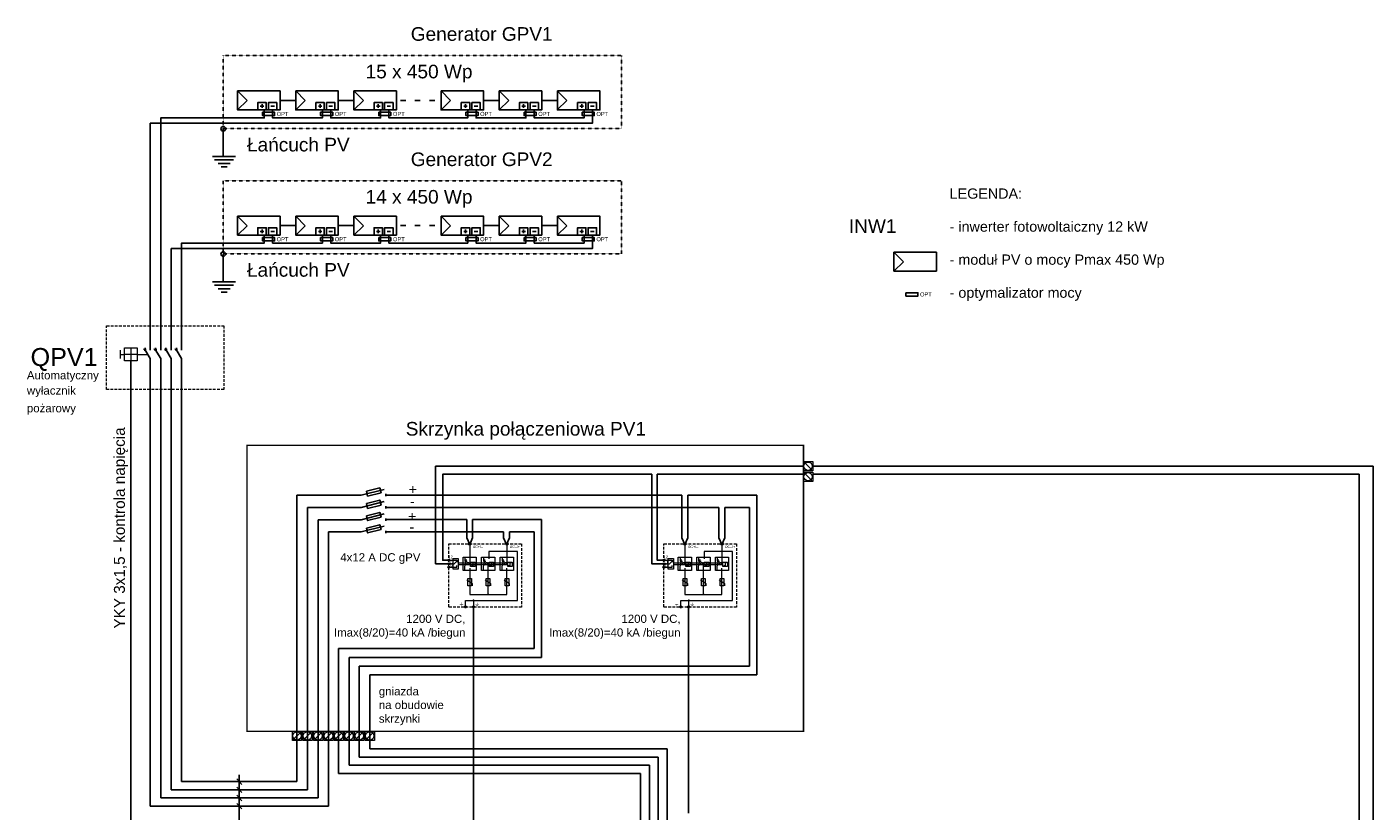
# Model space of a CAD drawing. Header units: millimetres. Extents: x -94648 to 68781, y -29623 to 11990.
# Tile 99 of 181: x -28950 to -26488, y -6413 to -4978. Entities that reach past the tile are written whole.
import ezdxf
from ezdxf.enums import TextEntityAlignment as Align

# ---------------------------------------------------------------- set-up
doc = ezdxf.new("R2010")
doc.units = ezdxf.units.MM
for name, pattern in [('DASHED', [19.05, 12.7, -6.35]), ('DASHED2', [0.375, 0.25, -0.125]), ('STITCH', [0.145, 0.0725, -0.0725])]:
    doc.linetypes.add(name, pattern=pattern)
for name, color, linetype, lineweight in [('cienkie', 3, 'Continuous', 20), ('ROZDZIELNICA', 252, 'Continuous', 15), ('ZASILANIE', 1, 'Continuous', 35)]:
    doc.layers.add(name, color=color, linetype=linetype, lineweight=lineweight)
doc.layers.add('GRUBE', color=1, linetype='Continuous')
doc.layers.add('schematy', color=7, linetype='Continuous')
doc.styles.add('Arial$001', font='arial.ttf', dxfattribs={"height": 1.8})
doc.styles.get("Standard").update_dxf_attribs({"font": 'arial.ttf'})

# ---------------------------------------------------------------- blocks, each defined once
blk = doc.blocks.new('DEHN_DC')
h = blk.add_hatch(color=256)
edge = h.paths.add_edge_path()
edge.add_spline(control_points=[(36.3, 115.3), (36.3, 114.3), (37.2, 113.4), (38.2, 113.4), (38.2, 113.4), (39.2, 113.4), (40.1, 114.3), (40.1, 115.3), (40.1, 115.3), (40.1, 116.3), (39.2, 117.2), (38.2, 117.2), (38.2, 117.2), (37.2, 117.2), (36.3, 116.3), (36.3, 115.3)], knot_values=[0, 0, 0, 0, 0.0625, 0.0625, 0.0625, 0.0625, 0.125, 0.125, 0.125, 0.125, 0.1875, 0.1875, 0.1875, 0.1875, 1, 1, 1, 1], degree=3, periodic=0)
h = blk.add_hatch(color=256)
edge = h.paths.add_edge_path()
edge.add_spline(control_points=[(104.3, 115.3), (104.3, 114.2), (105.2, 113.4), (106.1, 113.4), (106.1, 113.4), (107.2, 113.4), (108, 114.2), (108, 115.3), (108, 115.3), (108, 116.3), (107.2, 117.1), (106.1, 117.1), (106.1, 117.1), (105.2, 117.1), (104.3, 116.3), (104.3, 115.3)], knot_values=[0, 0, 0, 0, 0.0625, 0.0625, 0.0625, 0.0625, 0.125, 0.125, 0.125, 0.125, 0.1875, 0.1875, 0.1875, 0.1875, 1, 1, 1, 1], degree=3, periodic=0)
h = blk.add_hatch(color=256)
edge = h.paths.add_edge_path()
edge.add_spline(control_points=[(-1.8, 85.5), (-1.8, 84.5), (-1, 83.6), (0.1, 83.6), (0.1, 83.6), (1.1, 83.6), (1.9, 84.5), (1.9, 85.5), (1.9, 85.5), (1.9, 86.5), (1.1, 87.4), (0.1, 87.4), (0.1, 87.4), (-1, 87.4), (-1.8, 86.5), (-1.8, 85.5)], knot_values=[0, 0, 0, 0, 0.0625, 0.0625, 0.0625, 0.0625, 0.125, 0.125, 0.125, 0.125, 0.1875, 0.1875, 0.1875, 0.1875, 1, 1, 1, 1], degree=3, periodic=0)
h = blk.add_hatch(color=256)
edge = h.paths.add_edge_path()
edge.add_spline(control_points=[(-1.8, 79.1), (-1.8, 78.1), (-1, 77.2), (0.1, 77.2), (0.1, 77.2), (1.1, 77.2), (1.9, 78.1), (1.9, 79.1), (1.9, 79.1), (1.9, 80.1), (1.1, 81), (0.1, 81), (0.1, 81), (-1, 81), (-1.8, 80.1), (-1.8, 79.1)], knot_values=[0, 0, 0, 0, 0.0625, 0.0625, 0.0625, 0.0625, 0.125, 0.125, 0.125, 0.125, 0.1875, 0.1875, 0.1875, 0.1875, 1, 1, 1, 1], degree=3, periodic=0)
h = blk.add_hatch(color=256)
edge = h.paths.add_edge_path()
edge.add_spline(control_points=[(-1.8, 72.8), (-1.8, 71.7), (-1, 70.9), (0.1, 70.9), (0.1, 70.9), (1.1, 70.9), (1.9, 71.7), (1.9, 72.8), (1.9, 72.8), (1.9, 73.8), (1.1, 74.6), (0.1, 74.6), (0.1, 74.6), (-1, 74.6), (-1.8, 73.8), (-1.8, 72.8)], knot_values=[0, 0, 0, 0, 0.0625, 0.0625, 0.0625, 0.0625, 0.125, 0.125, 0.125, 0.125, 0.1875, 0.1875, 0.1875, 0.1875, 1, 1, 1, 1], degree=3, periodic=0)
h = blk.add_hatch(color=256)
edge = h.paths.add_edge_path()
edge.add_spline(control_points=[(70.3, 23.1), (70.3, 22.1), (71.2, 21.3), (72.1, 21.3), (72.1, 21.3), (73.2, 21.3), (74, 22.1), (74, 23.1), (74, 23.1), (74, 24.2), (73.2, 25), (72.1, 25), (72.1, 25), (71.2, 25), (70.3, 24.2), (70.3, 23.1)], knot_values=[0, 0, 0, 0, 0.0625, 0.0625, 0.0625, 0.0625, 0.125, 0.125, 0.125, 0.125, 0.1875, 0.1875, 0.1875, 0.1875, 1, 1, 1, 1], degree=3, periodic=0)
h = blk.add_hatch(color=256)
h.paths.add_polyline_path([(23, 8.3), (23.5, 8.3), (23.5, 5.4), (23, 5.4)])
h.paths.add_polyline_path([(22.3, 2.9), (24.1, 2.9), (24.1, 2.4), (22.3, 2.4)])
h.paths.add_polyline_path([(21.4, 4.2), (25.1, 4.2), (25.1, 3.7), (21.4, 3.7)])
h.paths.add_polyline_path([(19.9, 5.4), (26.5, 5.4), (26.5, 5), (19.9, 5)])
h = blk.add_hatch(color=256)
edge = h.paths.add_edge_path()
edge.add_spline(control_points=[(28.8, 0.1), (28.8, -0.9), (29.7, -1.8), (30.7, -1.8), (30.7, -1.8), (31.7, -1.8), (32.6, -0.9), (32.6, 0.1), (32.6, 0.1), (32.6, 1.1), (31.7, 2), (30.7, 2), (30.7, 2), (29.7, 2), (28.8, 1.1), (28.8, 0.1)], knot_values=[0, 0, 0, 0, 0.0625, 0.0625, 0.0625, 0.0625, 0.125, 0.125, 0.125, 0.125, 0.1875, 0.1875, 0.1875, 0.1875, 1, 1, 1, 1], degree=3, periodic=0)
h = blk.add_hatch(color=256)
edge = h.paths.add_edge_path()
edge.add_spline(control_points=[(43.4, 12.2), (43.4, 11.2), (44.2, 10.4), (45.2, 10.4), (45.2, 10.4), (46.3, 10.4), (47.1, 11.2), (47.1, 12.2), (47.1, 12.2), (47.1, 13.3), (46.3, 14.1), (45.2, 14.1), (45.2, 14.1), (44.2, 14.1), (43.4, 13.3), (43.4, 12.2)], knot_values=[0, 0, 0, 0, 0.0625, 0.0625, 0.0625, 0.0625, 0.125, 0.125, 0.125, 0.125, 0.1875, 0.1875, 0.1875, 0.1875, 1, 1, 1, 1], degree=3, periodic=0)
h = blk.add_hatch(color=256)
edge = h.paths.add_edge_path()
edge.add_spline(control_points=[(43.4, 0.1), (43.4, -0.9), (44.2, -1.8), (45.2, -1.8), (45.2, -1.8), (46.3, -1.8), (47.1, -0.9), (47.1, 0.1), (47.1, 0.1), (47.1, 1.1), (46.3, 2), (45.2, 2), (45.2, 2), (44.2, 2), (43.4, 1.1), (43.4, 0.1)], knot_values=[0, 0, 0, 0, 0.0625, 0.0625, 0.0625, 0.0625, 0.125, 0.125, 0.125, 0.125, 0.1875, 0.1875, 0.1875, 0.1875, 1, 1, 1, 1], degree=3, periodic=0)
h = blk.add_hatch(color=256)
h.paths.add_polyline_path([(51.5, 7.8), (52, 7.8), (52, 4.9), (51.5, 4.9)])
h.paths.add_polyline_path([(50.8, 2.4), (52.6, 2.4), (52.6, 1.9), (50.8, 1.9)])
h.paths.add_polyline_path([(49.9, 3.7), (53.6, 3.7), (53.6, 3.2), (49.9, 3.2)])
h.paths.add_polyline_path([(48.4, 4.9), (55, 4.9), (55, 4.5), (48.4, 4.5)])
blk.add_hatch(color=256).paths.add_polyline_path([(124.7, -0.4), (120.9, -0.4), (120.9, 0.3), (124.7, 0.3)])
at = {"linetype": 'Continuous', "lineweight": 15}
for points in [[(30.8, -0.1), (30.8, 12), (125.6, 12), (125.6, 101.8), (73.5, 101.8), (73.5, 88.1)], [(38.2, 114.2), (38.2, 81.1), (38.2, 81.1)], [(106.1, 114.2), (106.1, 81), (106.1, 81)], [(0.2, 85.5), (14.7, 85.5), (14.7, 82.1)], [(0.2, 79.1), (10.1, 79.1), (15.5, 84.5)], [(0.2, 72.8), (14.7, 72.8), (14.7, 76)], [(29.4, 89.3), (29.4, 83.9), (33.8, 83.9)], [(29.4, 68.5), (29.4, 73.7), (32.1, 86.6)], [(30.3, 77.9), (33.7, 77.9), (33.7, 81.2), (36.8, 81.2), (36.8, 77.9), (39.6, 77.9)], [(46.4, 80.9), (44, 80.9), (44, 75.5), (41.3, 75.5)], [(63.4, 89.3), (63.4, 83.9), (67.8, 83.9)], [(63.4, 68.5), (63.4, 73.7), (66.1, 86.6)], [(64.3, 77.9), (67.7, 77.9), (67.7, 81.2), (70.7, 81.2), (70.7, 77.9), (73.6, 77.9)], [(72.1, 23.1), (72.1, 77.9), (72.1, 77.9)], [(80.4, 80.9), (78, 80.9), (78, 75.5), (75.3, 75.5)], [(97.4, 89.3), (97.4, 83.9), (101.8, 83.9)], [(97.4, 68.5), (97.4, 73.7), (100, 86.6)], [(98.2, 77.9), (101.7, 77.9), (101.7, 81.2), (104.7, 81.2), (104.7, 77.9), (107.6, 77.9)], [(114.3, 80.9), (111.9, 80.9), (111.9, 75.5), (109.3, 75.5)], [(38.2, 70.8), (38.2, 23.1), (106.1, 23.1), (106.1, 70.9)], [(43.4, 38.8), (43.4, 42.1), (33, 48.8)], [(77, 38.8), (77, 42.1), (66.6, 48.8)], [(111.3, 38.8), (111.3, 42.1), (101, 48.8)], [(45.1, 12), (45.1, -0.1), (45.1, -0.1)]]:
    blk.add_lwpolyline(points, dxfattribs=at)
for points in [[(7.9, 88.6), (17.4, 88.6), (17.4, 69.5), (7.9, 69.5)], [(26.1, 91), (50.2, 91), (50.2, 66.9), (26.1, 66.9)], [(39.8, 82.3), (48, 82.3), (48, 74.1), (39.8, 74.1)], [(60.1, 91), (84.2, 91), (84.2, 66.9), (60.1, 66.9)], [(73.7, 82.3), (82, 82.3), (82, 74.1), (73.7, 74.1)], [(94.1, 91), (118.2, 91), (118.2, 66.9), (94.1, 66.9)], [(107.7, 82.3), (115.9, 82.3), (115.9, 74.1), (107.7, 74.1)], [(35, 52.1), (41.7, 52.1), (41.7, 38.7), (35, 38.7)], [(68.5, 52.1), (75.2, 52.1), (75.2, 38.7), (68.5, 38.7)], [(102.9, 52.1), (109.6, 52.1), (109.6, 38.7), (102.9, 38.7)]]:
    blk.add_lwpolyline(points, close=True, dxfattribs=at)
at = {"linetype": 'DASHED', "lineweight": 15, "ltscale": 50}
for points in [[(17.4, 80.7), (106.8, 80.7), (106.8, 80.7)], [(106.8, 77.2), (17.4, 77.2), (17.4, 77.2)]]:
    blk.add_lwpolyline(points, dxfattribs=at)
at = {"linetype": 'Continuous', "lineweight": 18}
for points in [[(36.3, 115.3), (36.3, 114.3), (37.2, 113.4), (38.2, 113.4), (38.2, 113.4), (39.2, 113.4), (40.1, 114.3), (40.1, 115.3), (40.1, 115.3), (40.1, 116.3), (39.2, 117.2), (38.2, 117.2), (38.2, 117.2), (37.2, 117.2), (36.3, 116.3), (36.3, 115.3)], [(104.3, 115.3), (104.3, 114.2), (105.2, 113.4), (106.1, 113.4), (106.1, 113.4), (107.2, 113.4), (108, 114.2), (108, 115.3), (108, 115.3), (108, 116.3), (107.2, 117.1), (106.1, 117.1), (106.1, 117.1), (105.2, 117.1), (104.3, 116.3), (104.3, 115.3)], [(-1.8, 85.5), (-1.8, 84.5), (-1, 83.6), (0.1, 83.6), (0.1, 83.6), (1.1, 83.6), (1.9, 84.5), (1.9, 85.5), (1.9, 85.5), (1.9, 86.5), (1.1, 87.4), (0.1, 87.4), (0.1, 87.4), (-1, 87.4), (-1.8, 86.5), (-1.8, 85.5)], [(-1.8, 79.1), (-1.8, 78.1), (-1, 77.2), (0.1, 77.2), (0.1, 77.2), (1.1, 77.2), (1.9, 78.1), (1.9, 79.1), (1.9, 79.1), (1.9, 80.1), (1.1, 81), (0.1, 81), (0.1, 81), (-1, 81), (-1.8, 80.1), (-1.8, 79.1)], [(-1.8, 72.8), (-1.8, 71.7), (-1, 70.9), (0.1, 70.9), (0.1, 70.9), (1.1, 70.9), (1.9, 71.7), (1.9, 72.8), (1.9, 72.8), (1.9, 73.8), (1.1, 74.6), (0.1, 74.6), (0.1, 74.6), (-1, 74.6), (-1.8, 73.8), (-1.8, 72.8)], [(28.8, 0.1), (28.8, -0.9), (29.7, -1.8), (30.7, -1.8), (30.7, -1.8), (31.7, -1.8), (32.6, -0.9), (32.6, 0.1), (32.6, 0.1), (32.6, 1.1), (31.7, 2), (30.7, 2), (30.7, 2), (29.7, 2), (28.8, 1.1), (28.8, 0.1)], [(43.4, 0.1), (43.4, -0.9), (44.2, -1.8), (45.2, -1.8), (45.2, -1.8), (46.3, -1.8), (47.1, -0.9), (47.1, 0.1), (47.1, 0.1), (47.1, 1.1), (46.3, 2), (45.2, 2), (45.2, 2), (44.2, 2), (43.4, 1.1), (43.4, 0.1)]]:
    blk.add_open_spline(points, degree=3, knots=[0, 0, 0, 0, 0.0625, 0.0625, 0.0625, 0.0625, 0.125, 0.125, 0.125, 0.125, 0.1875, 0.1875, 0.1875, 0.1875, 1, 1, 1, 1], dxfattribs=at)
at = {"layer": 'ROZDZIELNICA', "linetype": 'DASHED2', "ltscale": 20}
blk.add_lwpolyline([(0, 115.4), (132.9, 115.4), (132.9, 0), (0, 0)], close=True, dxfattribs=at)
at = {"style": 'Arial$001'}
for s, height, p in [('DC+/–', 4.77, (43.5, 107.7)), ('DC–/+', 4.67, (111.5, 107.8)), ('12', 4.83, (-0.3, 89.1)), ('11', 4.32, (0.7, 79.8)), ('14', 4.9, (0.7, 72.8))]:
    blk.add_text(s, height=height, dxfattribs=at).set_placement(p)
blk = doc.blocks.new('Wył-komp bez zabezpieczeń-1kr')
at = {"layer": 'cienkie'}
for p, q in [((-14, -3), (-14, -7)), ((-12, -8), (-12, -2)), ((-12, -2), (-6, -2)), ((-6, -5), (-12, -5)), ((-9, -2), (-9, -7.5)), ((-6, -2), (-6, -8)), ((-6, -8), (-12, -8)), ((-9, -7.5), (-9, -8))]:
    blk.add_line(p, q, dxfattribs=at)
at = {"layer": 'cienkie', "linetype": 'DASHED'}
for p, q in [((-14, -5), (-12, -5)), ((-6, -5), (-1.12, -5))]:
    blk.add_line(p, q, dxfattribs=at)
at = {"layer": 'GRUBE'}
for p, q in [((0, -3), (0, 0)), ((-3.13, -2.59), (-1.87, -2.75)), ((-2.42, -2.04), (-2.58, -3.3)), ((0, -7), (-2.5, -2.67)), ((0, -7), (0, -15))]:
    blk.add_line(p, q, dxfattribs=at)
at = {"layer": 'cienkie', "width": 0.7}
for tag, p in [('BIEGUNY', (-0.74, -1.25)), ('TYP', (-15.7, -11.25)), ('WAR', (-15.7, -15.25))]:
    blk.add_attdef(tag, text='', height=2.5, dxfattribs=at).set_placement(p, align=Align.RIGHT)
at = {"layer": 'GRUBE', "width": 0.7}
blk.add_attdef('OZN', text='', height=3.5, dxfattribs=at).set_placement((-15.98, -6.75), align=Align.RIGHT)

msp = doc.modelspace()

# ---------------------------------------------------------------- linework, layer by layer
for p, q in [((-28591.43702, -5164.71815), (-28591.43702, -5215.29075)), ((-28591.43702, -5393.85253), (-28591.43702, -5444.42513)), ((-28760.36277, -5589.17994), (-28760.36277, -7560.86379)), ((-28133.77885, -6039.48099), (-28133.77885, -6674.20756)), ((-27740.18077, -6039.48099), (-27740.18077, -6416.56675)), ((-28562.06833, -7064.4746), (-28562.06833, -6346.54475))]:
    msp.add_line(p, q)
at = {"lineweight": 13}
for p, q in [((-27514.72432, -5788.82227), (-27528.34743, -5775.27657)), ((-27514.72432, -5807.93196), (-27528.34743, -5794.38625)), ((-28463.30887, -6282.03474), (-28449.76316, -6268.41163)), ((-28444.19918, -6282.03474), (-28430.65348, -6268.41163)), ((-28424.78864, -6282.03474), (-28411.24293, -6268.41163)), ((-28405.67895, -6282.03474), (-28392.13325, -6268.41163)), ((-28387.07058, -6282.03474), (-28373.52487, -6268.41163)), ((-28367.96089, -6282.03474), (-28354.41519, -6268.41163)), ((-28349.35251, -6282.03474), (-28335.80681, -6268.41163)), ((-28330.24283, -6282.03474), (-28316.69713, -6268.41163))]:
    msp.add_line(p, q, dxfattribs=at)
for points in [[(-27530.07818, -5790.53173), (-27530.07818, -5773.50284), (-27513.20411, -5773.50284), (-27513.20411, -5790.53173)], [(-27530.07818, -5809.64141), (-27530.07818, -5792.61253), (-27513.20411, -5792.61253), (-27513.20411, -5809.64141)], [(-28465.01832, -6266.68088), (-28447.98944, -6266.68088), (-28447.98944, -6283.55495), (-28465.01832, -6283.55495)], [(-28445.90864, -6266.68088), (-28428.87976, -6266.68088), (-28428.87976, -6283.55495), (-28445.90864, -6283.55495)], [(-28426.49809, -6266.68088), (-28409.46921, -6266.68088), (-28409.46921, -6283.55495), (-28426.49809, -6283.55495)], [(-28407.38841, -6266.68088), (-28390.35953, -6266.68088), (-28390.35953, -6283.55495), (-28407.38841, -6283.55495)], [(-28388.78003, -6266.68088), (-28371.75115, -6266.68088), (-28371.75115, -6283.55495), (-28388.78003, -6283.55495)], [(-28369.67035, -6266.68088), (-28352.64147, -6266.68088), (-28352.64147, -6283.55495), (-28369.67035, -6283.55495)], [(-28351.06197, -6266.68088), (-28334.03309, -6266.68088), (-28334.03309, -6283.55495), (-28351.06197, -6283.55495)], [(-28331.95229, -6266.68088), (-28314.9234, -6266.68088), (-28314.9234, -6283.55495), (-28331.95229, -6283.55495)]]:
    msp.add_lwpolyline(points, close=True, dxfattribs=at)
for centre in [(-27521.59113, -5782.01729), (-27521.59113, -5801.12697), (-28456.50388, -6275.16793), (-28437.3942, -6275.16793), (-28417.98365, -6275.16793), (-28398.87397, -6275.16793), (-28380.26559, -6275.16793), (-28361.15591, -6275.16793), (-28342.54753, -6275.16793), (-28323.43785, -6275.16793)]:
    msp.add_circle(centre, 7.63375, dxfattribs=at)
at = {"layer": 'GRUBE'}
for p, q in [((-28705.82002, -5569.4949), (-28705.82002, -5557.68388)), ((-28686.71033, -5569.4949), (-28686.71033, -5557.68388)), ((-28667.60065, -5569.4949), (-28667.60065, -5557.68388)), ((-28718.15024, -5567.87075), (-28713.17483, -5568.51962)), ((-28715.3381, -5565.70749), (-28715.98697, -5570.68289)), ((-28705.82002, -5585.24293), (-28715.66254, -5568.19519)), ((-28705.82002, -5585.24293), (-28705.82002, -5616.73899)), ((-28699.04055, -5567.87075), (-28694.06515, -5568.51962)), ((-28696.22841, -5565.70749), (-28696.87729, -5570.68289)), ((-28686.71033, -5585.24293), (-28696.55285, -5568.19519)), ((-28686.71033, -5585.24293), (-28686.71033, -5616.73899)), ((-28679.93087, -5567.87075), (-28674.95546, -5568.51962)), ((-28677.11873, -5565.70749), (-28677.7676, -5570.68289)), ((-28667.60065, -5585.24293), (-28677.44317, -5568.19519)), ((-28667.60065, -5585.24293), (-28667.60065, -5616.73899))]:
    msp.add_line(p, q, dxfattribs=at)
at = {"layer": 'ROZDZIELNICA', "color": 7, "linetype": 'DASHED2', "ltscale": 20}
msp.add_lwpolyline([(-28804.67529, -5525.14328), (-28590.28509, -5525.14328), (-28590.28509, -5641.61656), (-28804.67529, -5641.61656)], close=True, dxfattribs=at)
at = {"layer": 'ROZDZIELNICA', "linetype": 'DASHED2', "ltscale": 20}
msp.add_lwpolyline([(-28548.05069, -5743.68294, 2.5, 2.5, 0), (-27530.07818, -5743.68294, 2.5, 2.5, 0), (-27530.07818, -6266.68088, 2.5, 2.5, 0), (-28548.05069, -6266.68088, 2.5, 2.5, 0)], format="xyseb", close=True, dxfattribs=at)
at = {"layer": 'schematy', "color": 251}
for p, q in [((-28547.75295, -5112.90177), (-28565.16628, -5095.48844)), ((-28441.44559, -5112.90177), (-28458.85892, -5095.48844)), ((-28335.13823, -5112.90177), (-28352.55156, -5095.48844)), ((-28175.53649, -5112.90177), (-28192.94982, -5095.48844)), ((-28069.22913, -5112.90177), (-28086.64246, -5095.48844)), ((-27962.92177, -5112.90177), (-27980.3351, -5095.48844)), ((-28547.77911, -5112.92792), (-28565.16628, -5130.3151)), ((-28520.50804, -5126.53536), (-28520.50804, -5120.00977)), ((-28487.29731, -5112.84226), (-28458.80661, -5112.84226)), ((-28441.47175, -5112.92792), (-28458.85892, -5130.3151)), ((-28414.20068, -5126.53536), (-28414.20068, -5120.00977)), ((-28380.98995, -5112.84226), (-28352.49925, -5112.84226)), ((-28335.16439, -5112.92792), (-28352.55156, -5130.3151)), ((-28307.89332, -5126.53536), (-28307.89332, -5120.00977)), ((-28267.23571, -5112.84226), (-28257.50382, -5112.84226)), ((-28241.03591, -5112.84226), (-28231.30402, -5112.84226)), ((-28213.86609, -5112.84226), (-28204.1342, -5112.84226)), ((-28175.56264, -5112.92792), (-28192.94982, -5130.3151)), ((-28148.29158, -5126.53536), (-28148.29158, -5120.00977)), ((-28115.08085, -5112.84226), (-28086.59015, -5112.84226)), ((-28069.25528, -5112.92792), (-28086.64246, -5130.3151)), ((-28041.98422, -5126.53536), (-28041.98422, -5120.00977)), ((-28008.77349, -5112.84226), (-27980.28279, -5112.84226)), ((-27962.94792, -5112.92792), (-27980.3351, -5130.3151)), ((-27935.67686, -5126.53536), (-27935.67686, -5120.00977)), ((-28523.77084, -5123.27256), (-28517.24525, -5123.27256)), ((-28504.38599, -5123.27256), (-28497.8604, -5123.27256)), ((-28417.46348, -5123.27256), (-28410.93789, -5123.27256)), ((-28398.07863, -5123.27256), (-28391.55304, -5123.27256)), ((-28311.15612, -5123.27256), (-28304.63053, -5123.27256)), ((-28291.77127, -5123.27256), (-28285.24568, -5123.27256)), ((-28151.55437, -5123.27256), (-28145.02879, -5123.27256)), ((-28132.16952, -5123.27256), (-28125.64394, -5123.27256)), ((-28045.24701, -5123.27256), (-28038.72143, -5123.27256)), ((-28025.86216, -5123.27256), (-28019.33658, -5123.27256)), ((-27938.93965, -5123.27256), (-27932.41407, -5123.27256)), ((-27919.5548, -5123.27256), (-27913.02922, -5123.27256)), ((-27916.29201, -5154.77333), (-28724.9297, -5154.77333)), ((-28724.9297, -5557.68388), (-28724.9297, -5154.77333)), ((-28547.75295, -5342.03615), (-28565.16628, -5324.62282)), ((-28547.77911, -5342.06231), (-28565.16628, -5359.44948)), ((-28487.29731, -5341.97665), (-28458.80661, -5341.97665)), ((-28441.44559, -5342.03615), (-28458.85892, -5324.62282)), ((-28441.47175, -5342.06231), (-28458.85892, -5359.44948)), ((-28380.98995, -5341.97665), (-28352.49925, -5341.97665)), ((-28335.13823, -5342.03615), (-28352.55156, -5324.62282)), ((-28335.16439, -5342.06231), (-28352.55156, -5359.44948)), ((-28267.23571, -5341.97665), (-28257.50382, -5341.97665)), ((-28241.03591, -5341.97665), (-28231.30402, -5341.97665)), ((-28213.86609, -5341.97665), (-28204.1342, -5341.97665)), ((-28175.53649, -5342.03615), (-28192.94982, -5324.62282)), ((-28175.56264, -5342.06231), (-28192.94982, -5359.44948)), ((-28115.08085, -5341.97665), (-28086.59015, -5341.97665)), ((-28069.22913, -5342.03615), (-28086.64246, -5324.62282)), ((-28069.25528, -5342.06231), (-28086.64246, -5359.44948)), ((-28008.77349, -5341.97665), (-27980.28279, -5341.97665)), ((-27962.92177, -5342.03615), (-27980.3351, -5324.62282)), ((-27962.94792, -5342.06231), (-27980.3351, -5359.44948)), ((-28523.77084, -5352.40695), (-28517.24525, -5352.40695)), ((-28520.50804, -5355.66974), (-28520.50804, -5349.14415)), ((-28504.38599, -5352.40695), (-28497.8604, -5352.40695)), ((-28417.46348, -5352.40695), (-28410.93789, -5352.40695)), ((-28414.20068, -5355.66974), (-28414.20068, -5349.14415)), ((-28398.07863, -5352.40695), (-28391.55304, -5352.40695)), ((-28311.15612, -5352.40695), (-28304.63053, -5352.40695)), ((-28307.89332, -5355.66974), (-28307.89332, -5349.14415)), ((-28291.77127, -5352.40695), (-28285.24568, -5352.40695)), ((-28151.55437, -5352.40695), (-28145.02879, -5352.40695)), ((-28148.29158, -5355.66974), (-28148.29158, -5349.14415)), ((-28132.16952, -5352.40695), (-28125.64394, -5352.40695)), ((-28045.24701, -5352.40695), (-28038.72143, -5352.40695)), ((-28041.98422, -5355.66974), (-28041.98422, -5349.14415)), ((-28025.86216, -5352.40695), (-28019.33658, -5352.40695)), ((-27938.93965, -5352.40695), (-27932.41407, -5352.40695)), ((-27935.67686, -5355.66974), (-27935.67686, -5349.14415)), ((-27919.5548, -5352.40695), (-27913.02922, -5352.40695)), ((-27916.29201, -5383.90772), (-28686.71033, -5383.90772)), ((-28686.71033, -5557.68388), (-28686.71033, -5383.90772)), ((-27347.38994, -5407.86624), (-27364.80327, -5390.45291)), ((-27347.41609, -5407.89239), (-27364.80327, -5425.27957)), ((-28724.9297, -6403.81851), (-28724.9297, -5617.34394)), ((-28705.82002, -6388.81851), (-28705.82002, -5616.73899)), ((-28686.71033, -6373.81851), (-28686.71033, -5616.73899)), ((-28667.60065, -6358.81851), (-28667.60065, -5616.73899)), ((-28456.53601, -6358.81851), (-28456.53601, -5834.75178)), ((-28456.53601, -5834.75178), (-28338.96469, -5834.75178)), ((-28338.96469, -5834.75178), (-28297.22354, -5824.29696)), ((-28293.80293, -5832.39851), (-28293.80293, -5837.01321)), ((-28293.80293, -5834.70586), (-27752.41534, -5834.73975)), ((-27752.41534, -5834.73975), (-27752.42024, -5913.11882)), ((-27741.68362, -5913.11882), (-27741.67872, -5834.74042)), ((-27741.67872, -5834.74042), (-27615.53153, -5834.74832)), ((-27615.53153, -5834.74832), (-27615.53153, -6163.60048)), ((-28437.42633, -6373.81851), (-28437.42633, -5857.25178)), ((-28437.42633, -5857.25178), (-28338.96469, -5857.25178)), ((-28338.96469, -5857.25178), (-28297.22354, -5846.79696)), ((-28293.80293, -5854.89851), (-28293.80293, -5859.51321)), ((-27684.92024, -5857.25178), (-28293.80293, -5857.25178)), ((-27684.92024, -5857.25178), (-27684.92024, -5913.11882)), ((-27629.0559, -5857.25178), (-27674.18362, -5857.25178)), ((-27674.18362, -5913.11882), (-27674.18362, -5857.25178)), ((-27629.0559, -5857.25178), (-27629.0559, -6147.61479)), ((-28417.98365, -6388.81851), (-28417.98365, -5879.75178)), ((-28417.98365, -5879.75178), (-28338.96469, -5879.75178)), ((-28338.96469, -5879.75178), (-28297.22354, -5869.29696)), ((-28293.80293, -5877.39851), (-28293.80293, -5882.01321)), ((-28293.80293, -5879.70586), (-28146.01832, -5879.70586)), ((-28146.01832, -5879.70586), (-28146.01832, -5913.11882)), ((-28135.2817, -5879.70586), (-28009.14819, -5879.70586)), ((-28135.2817, -5913.11882), (-28135.2817, -5879.70586)), ((-28009.14819, -5879.70586), (-28009.14819, -6131.62911)), ((-28398.9061, -6403.81851), (-28398.9061, -5902.25178)), ((-28398.9061, -5902.25178), (-28338.96469, -5902.25178)), ((-28338.96469, -5902.25178), (-28297.22354, -5891.79696)), ((-28293.80293, -5899.89851), (-28293.80293, -5904.51321)), ((-28293.80293, -5902.20586), (-28078.51832, -5902.20586)), ((-28078.51832, -5902.20586), (-28078.51832, -5913.11882)), ((-28067.7817, -5902.20586), (-28022.65398, -5902.20586)), ((-28067.7817, -5913.11882), (-28067.7817, -5902.20586)), ((-28022.65398, -5902.20586), (-28022.65398, -6115.64342)), ((-28140.65001, -5925.24786), (-28146.01832, -5913.11882)), ((-28140.65001, -5925.24786), (-28135.2817, -5913.11882)), ((-28073.15001, -5925.24786), (-28078.51832, -5913.11882)), ((-28073.15001, -5925.24786), (-28067.7817, -5913.11882)), ((-27747.05193, -5925.24786), (-27752.42024, -5913.11882)), ((-27747.05193, -5925.24786), (-27741.68362, -5913.11882)), ((-27679.55193, -5925.24786), (-27684.92024, -5913.11882)), ((-27679.55193, -5925.24786), (-27674.18362, -5913.11882)), ((-28380.29772, -6343.81851), (-28380.29772, -6115.64342)), ((-28380.29772, -6115.64342), (-28022.65398, -6115.64342)), ((-28361.18804, -6328.81851), (-28361.18804, -6131.62911)), ((-28361.18804, -6131.62911), (-28009.14819, -6131.62911)), ((-28342.57966, -6314.01741), (-28342.57966, -6147.61479)), ((-28342.57966, -6147.61479), (-27629.0559, -6147.61479)), ((-28323.46998, -6299.11687), (-28323.46998, -6163.60048)), ((-28323.46998, -6163.60048), (-27615.55011, -6163.60048)), ((-28323.46998, -6299.11687), (-27779.30434, -6299.11687)), ((-27779.30434, -6299.11687), (-27779.30434, -6573.42982)), ((-28342.57966, -6314.01741), (-27795.64654, -6314.01741)), ((-27795.64654, -6314.01741), (-27795.64654, -6592.53951)), ((-28380.29772, -6343.81851), (-27828.33093, -6343.81851)), ((-28361.18804, -6328.91796), (-27811.98873, -6328.91796)), ((-27828.33093, -6343.81851), (-27828.33093, -6517.26323)), ((-27811.98873, -6328.91796), (-27811.98873, -6536.37292)), ((-28686.71033, -6373.81851), (-28437.42633, -6373.81851)), ((-28667.60065, -6358.81851), (-28456.53601, -6358.81851)), ((-28566.82857, -6353.72117), (-28557.30809, -6363.91584)), ((-28566.82857, -6368.72117), (-28557.30809, -6378.91584)), ((-28705.82002, -6388.81851), (-28417.98365, -6388.81851)), ((-28566.82857, -6383.72117), (-28557.30809, -6393.91584)), ((-28566.82857, -6398.72117), (-28557.30809, -6408.91584)), ((-28724.9297, -6403.81851), (-28398.9061, -6403.81851))]:
    msp.add_line(p, q, dxfattribs=at)
at = {"layer": 'schematy'}
for p, q in [((-28568.74311, -5215.46355), (-28611.1871, -5215.46355)), ((-28572.77529, -5221.84082), (-28607.15492, -5221.84082)), ((-28578.96362, -5228.21808), (-28600.96659, -5228.21808)), ((-28584.46436, -5234.59534), (-28595.46585, -5234.59534)), ((-28568.74311, -5444.59794), (-28611.1871, -5444.59794)), ((-28572.77529, -5450.9752), (-28607.15492, -5450.9752)), ((-28578.96362, -5457.35246), (-28600.96659, -5457.35246)), ((-28584.46436, -5463.72973), (-28595.46585, -5463.72973)), ((-26488.27479, -5782.01729), (-26488.27479, -7418.44938)), ((-26513.76891, -5796.64093), (-26513.76891, -7390.04155))]:
    msp.add_line(p, q, dxfattribs=at)
at = {"layer": 'schematy', "color": 7, "linetype": 'STITCH'}
for points in [[(-27862.68212, -5030.96345), (-28591.43702, -5030.96345), (-28591.43702, -5164.48768), (-27862.68212, -5164.48768)], [(-27862.68212, -5260.09783), (-28591.43702, -5260.09783), (-28591.43702, -5393.62206), (-27862.68212, -5393.62206)]]:
    msp.add_lwpolyline(points, close=True, dxfattribs=at)
at = {"layer": 'schematy', "color": 251}
for points in [[(-28565.11397, -5095.54075), (-28565.11397, -5130.14378), (-28487.29731, -5130.14378), (-28487.29731, -5095.54075)], [(-28458.80661, -5095.54075), (-28458.80661, -5130.14378), (-28380.98995, -5130.14378), (-28380.98995, -5095.54075)], [(-28352.49925, -5095.54075), (-28352.49925, -5130.14378), (-28274.68259, -5130.14378), (-28274.68259, -5095.54075)], [(-28192.89751, -5095.54075), (-28192.89751, -5130.14378), (-28115.08085, -5130.14378), (-28115.08085, -5095.54075)], [(-28086.59015, -5095.54075), (-28086.59015, -5130.14378), (-28008.77349, -5130.14378), (-28008.77349, -5095.54075)], [(-27980.28279, -5095.54075), (-27980.28279, -5130.14378), (-27902.46613, -5130.14378), (-27902.46613, -5095.54075)], [(-28528.15493, -5130.14378), (-28512.86116, -5130.14378), (-28512.86116, -5116.8172), (-28528.15493, -5116.8172)], [(-28508.77008, -5130.14378), (-28493.47631, -5130.14378), (-28493.47631, -5116.8172), (-28508.77008, -5116.8172)], [(-28421.84757, -5130.14378), (-28406.5538, -5130.14378), (-28406.5538, -5116.8172), (-28421.84757, -5116.8172)], [(-28402.46272, -5130.14378), (-28387.16895, -5130.14378), (-28387.16895, -5116.8172), (-28402.46272, -5116.8172)], [(-28315.54021, -5130.14378), (-28300.24644, -5130.14378), (-28300.24644, -5116.8172), (-28315.54021, -5116.8172)], [(-28296.15536, -5130.14378), (-28280.86159, -5130.14378), (-28280.86159, -5116.8172), (-28296.15536, -5116.8172)], [(-28155.93847, -5130.14378), (-28140.6447, -5130.14378), (-28140.6447, -5116.8172), (-28155.93847, -5116.8172)], [(-28136.55362, -5130.14378), (-28121.25985, -5130.14378), (-28121.25985, -5116.8172), (-28136.55362, -5116.8172)], [(-28049.6311, -5130.14378), (-28034.33734, -5130.14378), (-28034.33734, -5116.8172), (-28049.6311, -5116.8172)], [(-28030.24625, -5130.14378), (-28014.95249, -5130.14378), (-28014.95249, -5116.8172), (-28030.24625, -5116.8172)], [(-27943.32374, -5130.14378), (-27928.02998, -5130.14378), (-27928.02998, -5116.8172), (-27943.32374, -5116.8172)], [(-27923.93889, -5130.14378), (-27908.64513, -5130.14378), (-27908.64513, -5116.8172), (-27923.93889, -5116.8172)], [(-28519.56898, -5134.61541), (-28519.56898, -5140.70583), (-28497.56881, -5140.70583), (-28497.56881, -5134.61541)], [(-28413.26162, -5134.61541), (-28413.26162, -5140.70583), (-28391.26145, -5140.70583), (-28391.26145, -5134.61541)], [(-28306.95426, -5134.61541), (-28306.95426, -5140.70583), (-28284.95408, -5140.70583), (-28284.95408, -5134.61541)], [(-28147.40483, -5134.5631), (-28147.40483, -5140.65353), (-28125.40465, -5140.65353), (-28125.40465, -5134.5631)], [(-28041.09747, -5134.5631), (-28041.09747, -5140.65353), (-28019.09729, -5140.65353), (-28019.09729, -5134.5631)], [(-27934.7378, -5134.61541), (-27934.7378, -5140.70583), (-27912.73762, -5140.70583), (-27912.73762, -5134.61541)], [(-28565.11397, -5324.67513), (-28565.11397, -5359.27817), (-28487.29731, -5359.27817), (-28487.29731, -5324.67513)], [(-28458.80661, -5324.67513), (-28458.80661, -5359.27817), (-28380.98995, -5359.27817), (-28380.98995, -5324.67513)], [(-28352.49925, -5324.67513), (-28352.49925, -5359.27817), (-28274.68259, -5359.27817), (-28274.68259, -5324.67513)], [(-28192.89751, -5324.67513), (-28192.89751, -5359.27817), (-28115.08085, -5359.27817), (-28115.08085, -5324.67513)], [(-28086.59015, -5324.67513), (-28086.59015, -5359.27817), (-28008.77349, -5359.27817), (-28008.77349, -5324.67513)], [(-27980.28279, -5324.67513), (-27980.28279, -5359.27817), (-27902.46613, -5359.27817), (-27902.46613, -5324.67513)], [(-28528.15493, -5359.27817), (-28512.86116, -5359.27817), (-28512.86116, -5345.95159), (-28528.15493, -5345.95159)], [(-28519.56898, -5363.74979), (-28519.56898, -5369.84022), (-28497.56881, -5369.84022), (-28497.56881, -5363.74979)], [(-28508.77008, -5359.27817), (-28493.47631, -5359.27817), (-28493.47631, -5345.95159), (-28508.77008, -5345.95159)], [(-28421.84757, -5359.27817), (-28406.5538, -5359.27817), (-28406.5538, -5345.95159), (-28421.84757, -5345.95159)], [(-28413.26162, -5363.74979), (-28413.26162, -5369.84022), (-28391.26145, -5369.84022), (-28391.26145, -5363.74979)], [(-28402.46272, -5359.27817), (-28387.16895, -5359.27817), (-28387.16895, -5345.95159), (-28402.46272, -5345.95159)], [(-28315.54021, -5359.27817), (-28300.24644, -5359.27817), (-28300.24644, -5345.95159), (-28315.54021, -5345.95159)], [(-28306.95426, -5363.74979), (-28306.95426, -5369.84022), (-28284.95408, -5369.84022), (-28284.95408, -5363.74979)], [(-28296.15536, -5359.27817), (-28280.86159, -5359.27817), (-28280.86159, -5345.95159), (-28296.15536, -5345.95159)], [(-28155.93847, -5359.27817), (-28140.6447, -5359.27817), (-28140.6447, -5345.95159), (-28155.93847, -5345.95159)], [(-28147.40483, -5363.69748), (-28147.40483, -5369.78791), (-28125.40465, -5369.78791), (-28125.40465, -5363.69748)], [(-28136.55362, -5359.27817), (-28121.25985, -5359.27817), (-28121.25985, -5345.95159), (-28136.55362, -5345.95159)], [(-28049.6311, -5359.27817), (-28034.33734, -5359.27817), (-28034.33734, -5345.95159), (-28049.6311, -5345.95159)], [(-28041.09747, -5363.69748), (-28041.09747, -5369.78791), (-28019.09729, -5369.78791), (-28019.09729, -5363.69748)], [(-28030.24625, -5359.27817), (-28014.95249, -5359.27817), (-28014.95249, -5345.95159), (-28030.24625, -5345.95159)], [(-27943.32374, -5359.27817), (-27928.02998, -5359.27817), (-27928.02998, -5345.95159), (-27943.32374, -5345.95159)], [(-27934.7378, -5363.74979), (-27934.7378, -5369.84022), (-27912.73762, -5369.84022), (-27912.73762, -5363.74979)], [(-27923.93889, -5359.27817), (-27908.64513, -5359.27817), (-27908.64513, -5345.95159), (-27923.93889, -5345.95159)], [(-27364.75096, -5390.50522), (-27364.75096, -5425.10825), (-27286.9343, -5425.10825), (-27286.9343, -5390.50522)], [(-27342.81894, -5464.72674), (-27342.81894, -5470.81716), (-27320.81876, -5470.81716), (-27320.81876, -5464.72674)], [(-28329.59858, -5827.69059), (-28327.37596, -5836.56446), (-28302.83123, -5830.41679), (-28305.05385, -5821.54292)], [(-28329.59858, -5850.19059), (-28327.37596, -5859.06446), (-28302.83123, -5852.91679), (-28305.05385, -5844.04292)], [(-28329.59858, -5872.69059), (-28327.37596, -5881.56446), (-28302.83123, -5875.41679), (-28305.05385, -5866.54292)], [(-28329.59858, -5895.19059), (-28327.37596, -5904.06446), (-28302.83123, -5897.91679), (-28305.05385, -5889.04292)]]:
    msp.add_lwpolyline(points, close=True, dxfattribs=at)
for points in [[(-28516.26761, -5130.14378), (-28516.26761, -5144.77263), (-28705.82002, -5144.77263), (-28705.82002, -5557.68388)], [(-28501.12319, -5130.14378), (-28501.12319, -5144.77263), (-28409.96025, -5144.77263), (-28409.96025, -5130.14378)], [(-28394.81583, -5130.14378), (-28394.81583, -5144.77263), (-28303.65289, -5144.77263), (-28303.65289, -5130.14378)], [(-28288.50847, -5130.14378), (-28288.50847, -5144.77263), (-28144.05115, -5144.77263), (-28144.05115, -5130.14378)], [(-28128.90673, -5130.14378), (-28128.90673, -5144.77263), (-28037.74379, -5144.77263), (-28037.74379, -5130.14378)], [(-28022.59937, -5130.14378), (-28022.59937, -5144.77263), (-27931.43643, -5144.77263), (-27931.43643, -5130.14378)], [(-27916.29201, -5130.14378), (-27916.29201, -5154.77333), (-27916.29201, -5154.77333), (-27916.29201, -5154.77333)], [(-28516.26761, -5359.27817), (-28516.26761, -5373.90701), (-28667.60065, -5373.90701), (-28667.60065, -5558.25576)], [(-28501.12319, -5359.27817), (-28501.12319, -5373.90701), (-28409.96025, -5373.90701), (-28409.96025, -5359.27817)], [(-28394.81583, -5359.27817), (-28394.81583, -5373.90701), (-28303.65289, -5373.90701), (-28303.65289, -5359.27817)], [(-28288.50847, -5359.27817), (-28288.50847, -5373.90701), (-28144.05115, -5373.90701), (-28144.05115, -5359.27817)], [(-28128.90673, -5359.27817), (-28128.90673, -5373.90701), (-28037.74379, -5373.90701), (-28037.74379, -5359.27817)], [(-28022.59937, -5359.27817), (-28022.59937, -5373.90701), (-27931.43643, -5373.90701), (-27931.43643, -5359.27817)], [(-27916.29201, -5359.27817), (-27916.29201, -5383.90772), (-27916.29201, -5383.90772), (-27916.29201, -5383.90772)]]:
    msp.add_lwpolyline(points, dxfattribs=at)
at = {"layer": 'schematy'}
for points in [[(-28203.11149, -5960.33988), (-28203.11149, -5782.01729), (-27530.07818, -5782.01729)], [(-27513.20411, -5782.01729), (-26488.27479, -5782.01729)], [(-27785.27279, -5960.33988), (-27807.75344, -5960.33988), (-27807.75344, -5796.64093), (-28190.02831, -5796.64093), (-28190.02831, -5954.02087), (-28178.68682, -5954.02087)], [(-27785.08874, -5954.02087), (-27797.64064, -5954.02087), (-27797.64064, -5796.64093), (-27530.07818, -5796.64093), (-27530.07818, -5796.64093), (-27530.07818, -5796.64093)], [(-27513.20411, -5796.64093), (-26513.76891, -5796.64093)], [(-28178.68682, -5960.33988), (-28203.11149, -5960.33988)]]:
    msp.add_lwpolyline(points, dxfattribs=at)
for centre in [(-28591.43702, -5164.71815), (-28591.43702, -5393.85253)]:
    msp.add_circle(centre, 4.21663, dxfattribs=at)

# ---------------------------------------------------------------- block references
at = {"layer": 'ZASILANIE', "xscale": 3.93700787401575, "yscale": 3.93700787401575, "zscale": 3.93700787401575}
msp.add_blockref('Wył-komp bez zabezpieczeń-1kr', (-28724.9297, -5557.68388), dxfattribs=at)
at = {"layer": 'ZASILANIE'}
for p in [(-28178.87087, -6039.48099), (-27785.27279, -6039.48099)]:
    msp.add_blockref('DEHN_DC', p, dxfattribs=at)

# ---------------------------------------------------------------- texts
for s, insert, char_height, width, attachment_point in [('{+}', (-28252.49298, -5814.8431), 18.75, 41.5791224, 1), ('{-}', (-28249.8015, -5836.81516), 18.75, 41.5791224, 1), ('{+}', (-28253.53742, -5864.3553), 18.75, 41.5791224, 1), ('{-}', (-28250.84594, -5883.46499), 18.75, 41.5791224, 1), ('4x12 A DC gPV', (-28377.39677, -5941.1439), 15, 173.6417864, 1), ('1200 V DC,\\P Imax(8/20)=40 kA /biegun  ', (-28148.43934, -6053.56632), 15, 332.3349501, 3), ('1200 V DC,\\P Imax(8/20)=40 kA /biegun  ', (-27754.84126, -6053.56632), 15, 332.3349501, 3)]:
    msp.add_mtext(s, dxfattribs=dict(insert=insert, char_height=char_height, width=width, attachment_point=attachment_point))
at = {"layer": 'schematy'}
for s, height, p in [('OPT', 7.5, (-28493.67556, -5141.37203)), ('OPT', 7.5, (-28387.3682, -5141.37203)), ('OPT', 7.5, (-28281.06084, -5141.37203)), ('OPT', 7.5, (-28121.51141, -5141.31972)), ('OPT', 7.5, (-28015.20405, -5141.31972)), ('OPT', 7.5, (-27908.84438, -5141.37203)), ('OPT', 7.5, (-28493.67556, -5370.50641)), ('OPT', 7.5, (-28387.3682, -5370.50641)), ('OPT', 7.5, (-28281.06084, -5370.50641)), ('OPT', 7.5, (-28121.51141, -5370.4541)), ('OPT', 7.5, (-28015.20405, -5370.4541)), ('OPT', 7.5, (-27908.84438, -5370.50641)), ('OPT', 7.5, (-27316.92552, -5471.48336)), ('Automatyczny ', 15, (-28950.573, -5623.102)), ('wyłacznik', 15, (-28950.573, -5651.03189)), ('pożarowy', 15, (-28950.573, -5683.37175))]:
    msp.add_text(s, height=height, rotation=360, dxfattribs=at).set_placement(p)
for s, p in [('LEGENDA:', (-27262.7478, -5292.67215)), ('- inwerter fotowoltaiczny 12 kW', (-27262.7478, -5353.07491)), ('- moduł PV o mocy Pmax 450 Wp', (-27262.7478, -5413.47767)), ('- optymalizator mocy', (-27262.7478, -5473.88044))]:
    msp.add_text(s, height=18.75, dxfattribs=at).set_placement(p)
at = {"layer": 'schematy', "attachment_point": 1}
for s, insert, char_height, width in [('{\\fArial|b0|i0|c0|p0;Generator GPV1}', (-28248.40819, -4978.93317), 24.9381301, 5777.4593345), ('{\\fArial|b0|i0|c0|p0;15 x 450 Wp}', (-28331.06968, -5047.61622), 24.9381301, 5777.4593345), ('{\\fArial|b0|i0|c238|p34;Łańcuch PV }', (-28548.02271, -5181.29536), 24.9381301, 5777.4593345), ('{\\fArial|b0|i0|c0|p0;Generator GPV2}', (-28248.40819, -5208.06756), 24.9381301, 5777.4593345), ('{\\fArial|b0|i0|c0|p0;14 x 450 Wp}', (-28331.06968, -5276.75061), 24.9381301, 5777.4593345), ('INW1', (-27447.0191, -5330.17522), 24.93813, 10103.2746904), ('{\\fArial|b0|i0|c238|p34;Łańcuch PV }', (-28548.02271, -5410.42975), 24.9381301, 5777.4593345), ('QPV1', (-28943.84496, -5565.80555), 32.937294, 1292.8288895), ('Skrzynka połączeniowa PV1\\P{\\H0.56818x;                }', (-28257.64965, -5701.04082), 24.9381301, 10103.2746904), ('gniazda\\Pna obudowie \\Pskrzynki', (-28306.81858, -6186.12065), 15, 10103.2746904)]:
    msp.add_mtext(s, dxfattribs=dict(at, insert=insert, char_height=char_height, width=width))
at = {"layer": 'schematy', "insert": (-28791.35343, -6078.91005), "char_height": 20, "width": 3054.003547, "attachment_point": 1, "rotation": 90}
msp.add_mtext('{\\fArial|b0|i0|c0|p34;YKY 3x1,5 - kontrola napięcia}', dxfattribs=at)

doc.saveas('drawing.dxf')
